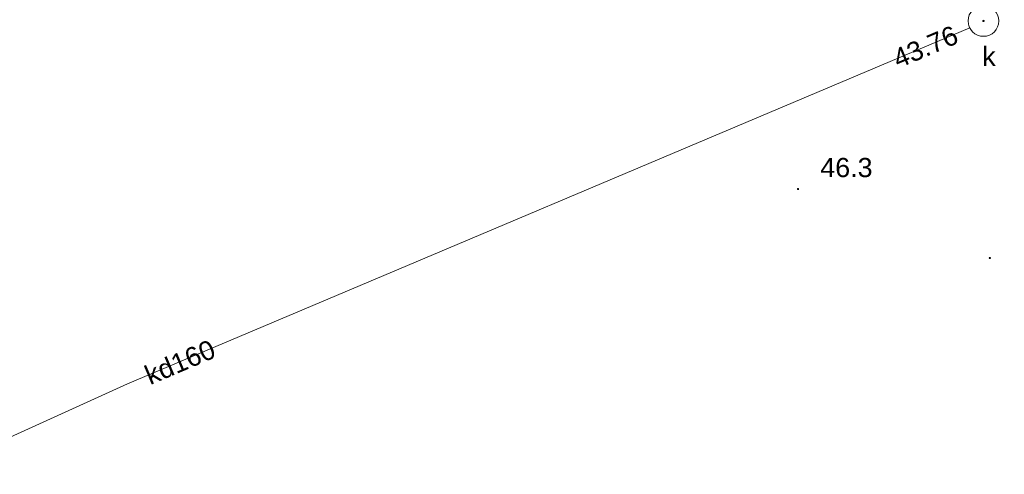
# Model space of a CAD drawing. Header units: metres. Extents: x 0 to 5465380, y 0 to 5925815.
# Tile 52 of 141: x 5463842 to 5463880, y 5925592 to 5925610. Entities that reach past the tile are written whole.
import ezdxf
from ezdxf.enums import TextEntityAlignment as Align

# ---------------------------------------------------------------- set-up
doc = ezdxf.new("R2010")
doc.units = ezdxf.units.M
for name, color, linetype, lineweight in [('! DB - Nawierzchnia zjazdów', 6, 'Continuous', 30), ('$DR - wyp. chodnik', 44, 'Continuous', 5), ('$DR - zał. droga', 7, 'Continuous', 13), ('$DR - zał. mapa', 250, 'Continuous', 0)]:
    doc.layers.add(name, color=color, linetype=linetype, lineweight=lineweight)
doc.layers.add('$DR - wymiary', color=7, linetype='Continuous')
doc.layers.add('CC_Kanalizacja', color=7, linetype='Continuous', lineweight=18, true_color=0x803300)
doc.layers.add('CC_Punkt wysokościowy', color=7, linetype='Continuous', lineweight=18, true_color=0x0a0909)
doc.styles.add('Arial', font='arial.ttf')
doc.styles.add('ARIAL 2', font='ARIALN.TTF')
doc.dimstyles.new('LINIOWY', dxfattribs={"dimtxt": 0.7, "dimasz": 0.3, "dimexe": 0.3, "dimexo": 0, "dimgap": 0.2, "dimtad": 1, "dimzin": 9, "dimdsep": 46, "dimtxsty": 'ARIAL 2', "dimblk": 'OBLIQUE', "dimcen": 0, "dimdle": 0.2, "dimclrd": 7, "dimclre": 7, "dimclrt": 1, "dimadec": 0, "dimazin": 0, "dimtfac": 1, "dimtofl": 0, "dimtmove": 1, "dimatfit": 3, "dimldrblk": 'OBLIQUE', "dimfxl": 0.3, "dimfxlon": 1, "dimtolj": 1, "dimtzin": 1, "dimarcsym": 0})

# ---------------------------------------------------------------- blocks, each defined once
blk = doc.blocks.new('GK.6640.1913.2022 szara')
at = {"layer": 'CC_Kanalizacja'}
blk.add_hatch(color=252, dxfattribs=at).paths.add_polyline_path([(5463879.299, 5925609.483), (5463879.301, 5925609.471), (5463879.305, 5925609.46), (5463879.312, 5925609.451), (5463879.322, 5925609.444), (5463879.333, 5925609.439), (5463879.344, 5925609.438), (5463879.356, 5925609.439), (5463879.367, 5925609.444), (5463879.376, 5925609.451), (5463879.383, 5925609.46), (5463879.388, 5925609.471), (5463879.389, 5925609.483), (5463879.388, 5925609.494), (5463879.383, 5925609.505), (5463879.376, 5925609.514), (5463879.367, 5925609.522), (5463879.356, 5925609.526), (5463879.344, 5925609.528), (5463879.333, 5925609.526), (5463879.322, 5925609.522), (5463879.312, 5925609.514), (5463879.305, 5925609.505), (5463879.301, 5925609.494)])
at = {"layer": 'CC_Punkt wysokościowy'}
for points in [[(5463872.151, 5925602.918, 1), (5463872.061, 5925602.918, 1)], [(5463879.637, 5925600.224, 1), (5463879.547, 5925600.224, 1)]]:
    blk.add_hatch(color=252, dxfattribs=at).paths.add_polyline_path(points)
at = {"layer": 'CC_Kanalizacja', "color": 252, "linetype": 'Continuous'}
blk.add_lwpolyline([(5463832.932, 5925589.398), (5463845.939, 5925595.309), (5463878.806, 5925609.218)], dxfattribs=at)
at = {"layer": 'CC_Kanalizacja', "color": 252}
blk.add_circle((5463879.344, 5925609.483), 0.6, dxfattribs=at)
at = {"layer": 'CC_Kanalizacja', "color": 252, "lineweight": 0, "style": 'Arial'}
for s, p in [('43.76', (5463877.076, 5925608.478)), ('kd160', (5463847.98, 5925596.172))]:
    blk.add_text(s, height=0.75, rotation=23.0484, dxfattribs=at).set_placement(p, align=Align.MIDDLE)
blk.add_text('k', height=0.75, dxfattribs=at).set_placement((5463879.822, 5925607.725), align=Align.RIGHT)
at = {"layer": 'CC_Punkt wysokościowy', "color": 252, "lineweight": 0, "style": 'Arial'}
blk.add_text('46.3', height=0.75, dxfattribs=at).set_placement((5463872.976, 5925603.383))
blk = doc.blocks.new('Rys. 2. Plan sytuacyjny Cynamonowa')
at = {"layer": '! DB - Nawierzchnia zjazdów', "lineweight": 9, "true_color": 0x5994a6}
h = blk.add_hatch(dxfattribs=at)
h.set_pattern_fill('ANSI37', color=135, scale=0.15, angle=26)
h.set_pattern_definition([(71, (0, 0), (-0.45030322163, 0.15505183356), []), (161, (0, 0), (-0.15505183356, -0.45030322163), [])])
edge = h.paths.add_edge_path()
edge.add_line((5463812.143, 5925608.65), (5463827.843, 5925615.171))
edge.add_arc((5463830.144, 5925609.63), 6, 112.5554, 202.1104)
edge.add_line((5463824.586, 5925607.372), (5463896.975, 5925429.191))
edge.add_arc((5463902.534, 5925431.449), 6, 202.1104, 297.3667)
edge.add_line((5463905.292, 5925426.121), (5463890.131, 5925418.273))
edge.add_arc((5463887.373, 5925423.602), 6, 297.3667, 382.1104)
edge.add_line((5463892.931, 5925425.86), (5463820.003, 5925605.367))
edge.add_arc((5463814.444, 5925603.109), 6, 22.1104, 112.5569)
blk = doc.blocks.new('*D138')
at = {"layer": '$DR - wymiary', "color": 7, "lineweight": -2, "transparency": 16777216}
blk.add_line((5463958.724, 5925585.382), (5463958.724, 5925592.131), dxfattribs=at)
at = {"layer": 'Defpoints', "color": 0, "transparency": 16777216}
for p in [(5463958.724, 5925587.769), (5463958.724, 5925585.382), (0, 0)]:
    blk.add_point(p, dxfattribs=at)
at = {"layer": '$DR - wymiary', "color": 1, "transparency": 16777216, "insert": (5463958.166, 5925590.05), "char_height": 0.7, "attachment_point": 5, "rotation": 90, "style": 'ARIAL 2'}
blk.add_mtext('\\A1;5463958.72', dxfattribs=at)
blk = doc.blocks.new('_OBLIQUE')
at = {"color": 0, "linetype": 'ByBlock'}
blk.add_line((-0.5, -0.5), (0.5, 0.5), dxfattribs=at)

msp = doc.modelspace()

# ---------------------------------------------------------------- hatches: boundary and pattern name
at = {"layer": '$DR - wyp. chodnik'}
h = msp.add_hatch(dxfattribs=at)
h.set_pattern_fill('AR-SAND', color=256, scale=0.01)
h.set_pattern_definition([(37.5, (500, 0), (-0.01600031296, 0.48941323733), [0, -0.38608, 0, -0.4318, 0, -0.41275]), (7.5, (500, 0), (0.44952328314, 0.71682510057), [0, -0.20828, 0, -0.34798, 0, -0.13335]), (327.5, (499.6876, 0), (0.790992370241, 0.001437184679), [0, -0.127, 0, -0.4572, 0, -0.5969]), (317.5, (499.6876, 0), (0.76355645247, 0.22292932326), [0, -0.0635, 0, -0.29972, 0, -0.3429])])
h.paths.add_polyline_path([(5463958.811, 5925573.433, 1.284126), (5463952.971, 5925595.856), (5463945.622, 5925613.63), (5463944.143, 5925613.018), (5463946.37, 5925607.633, 0.194771), (5463934.37, 5925592.77, 0.959366), (5463910.944, 5925588.139, 1.531072), (5463902.406, 5925567.988), (5463893.559, 5925564.306, 0.384254), (5463887.764, 5925552.083), (5463862.231, 5925541.456), (5463863.153, 5925539.241), (5463888.637, 5925549.847), (5463903.669, 5925513.728), (5463903.08, 5925513.225), (5463904.38, 5925511.705), (5463904.595, 5925511.889), (5463910.657, 5925504.009), (5463924.399, 5925502.717), (5463924.162, 5925500.211), (5463926.552, 5925499.986), (5463926.788, 5925502.493), (5463940.548, 5925501.199), (5463939.758, 5925492.8), (5463941.75, 5925492.612), (5463945.889, 5925536.637, 1.642027), (5463958.177, 5925553.955)])
h.paths.add_polyline_path([(5463914.368, 5925570.584, -0.565703), (5463929.546, 5925559.395), (5463926.129, 5925523.186), (5463905.587, 5925514.846), (5463890.146, 5925551.946, -0.414214), (5463894.404, 5925562.275)], flags=16)
h.paths.add_polyline_path([(5463892.202, 5925579.937, -1), (5463912.302, 5925579.937, -1)], flags=16)
h.paths.add_polyline_path([(5463910.621, 5925571.408, 0.241691), (5463914.061, 5925581.767, 0.332), (5463928.141, 5925579.302), (5463928.394, 5925578.805)], flags=16)
h.paths.add_polyline_path([(5463921.709, 5925573.639), (5463929.394, 5925576.838), (5463944.809, 5925546.509), (5463940.735, 5925503.19), (5463926.976, 5925504.484), (5463932.165, 5925559.475, 0.382129)], flags=16)
h.paths.add_polyline_path([(5463912.703, 5925589.968, -1), (5463932.803, 5925589.968, -1)], flags=16)
h.paths.add_polyline_path([(5463929.85, 5925580.354, 0.111618), (5463933.295, 5925584.342, 0.375671), (5463956.374, 5925560.041), (5463956.18, 5925554.068, 0.258572), (5463946.204, 5925548.178)], flags=16)
h.paths.add_polyline_path([(5463947.101, 5925605.865), (5463951.602, 5925594.979, 0.663307), (5463956.814, 5925573.586), (5463956.436, 5925561.944, -0.732242)], flags=16)
h.paths.add_polyline_path([(5463948.674, 5925585.382, -1), (5463968.774, 5925585.382, -1)], flags=16)
h.paths.add_polyline_path([(5463956.118, 5925552.165), (5463955.923, 5925546.165, 8.05786), (5463957.918, 5925545.968), (5463958.115, 5925552.043, -20.041857)], flags=16)
h.paths.add_polyline_path([(5463926.126, 5925521.027), (5463924.587, 5925504.708), (5463911.711, 5925505.919), (5463906.286, 5925512.971)], flags=16)

# ---------------------------------------------------------------- block references
at = {"layer": '$DR - zał. droga'}
msp.add_blockref('Rys. 2. Plan sytuacyjny Cynamonowa', (0, 0), dxfattribs=at)
at = {"layer": '$DR - zał. mapa'}
msp.add_blockref('GK.6640.1913.2022 szara', (0, 0), dxfattribs=at)

# ---------------------------------------------------------------- dimensions: what is measured, and where the dimension line sits
at = {"layer": '$DR - wymiary'}
dim = msp.add_ordinate_dim(feature_location=(5463958.723835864, 5925585.382389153), offset=(0, 2.386563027), dtype=1, origin=(0, 0), dimstyle='LINIOWY', override={"dimfxlon": 0}, dxfattribs=at)
dim.commit()
dim.dimension.update_dxf_attribs({"geometry": '*D138', "text_midpoint": (5463958.166434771, 5925590.050091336)})

doc.saveas('drawing.dxf')
